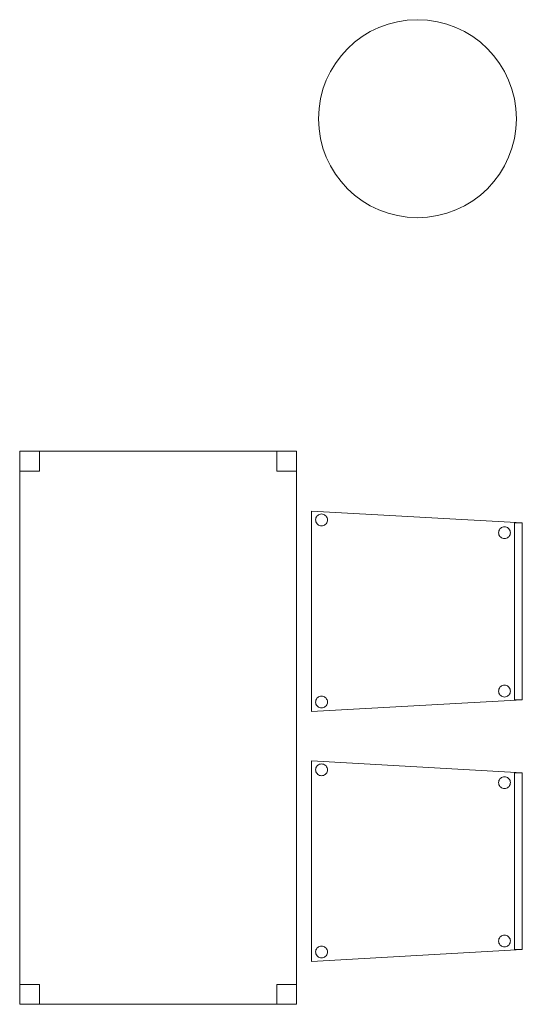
# Model space of a CAD drawing. Header units: metres. Extents: x 391.1 to 427.5, y 12.8 to 28.4.
# Tile 7 of 26: x 400 to 401.3, y 15.6 to 18. Entities that reach past the tile are written whole.
import ezdxf

# ---------------------------------------------------------------- set-up
doc = ezdxf.new("R2010")
doc.units = ezdxf.units.M
for name, color, linetype, lineweight in [('02_MOBILIARIO', 7, 'Continuous', 18), ('A-COLS-____-MCUT', 7, 'Continuous', 18), ('A-COLS-____-OTLN', 7, 'Continuous', 18), ('A-DETL-____-MBND', 7, 'Continuous', 18)]:
    doc.layers.add(name, color=color, linetype=linetype, lineweight=lineweight)

# ---------------------------------------------------------------- blocks, each defined once
blk = doc.blocks.new('Family - Cadira confident_PA-152212-03_CLI_AIRE_P0A')
at = {"layer": 'A-DETL-____-MBND', "color": 253, "true_color": 0xaaaaaa}
for p, q in [((0, 0.5065), (0.5326, 0.4765)), ((0, 0), (0, 0.5065)), ((0.5326, 0.4765), (0, 0.5065)), ((0, 0.5065), (0, 0)), ((0.0176, 0.4971), (0.0199, 0.4982)), ((0.0199, 0.4982), (0.0176, 0.4971)), ((0.0199, 0.4982), (0.0224, 0.4989)), ((0.0224, 0.4989), (0.0199, 0.4982)), ((0.0224, 0.4989), (0.025, 0.4992)), ((0.025, 0.4992), (0.0224, 0.4989)), ((0.025, 0.4992), (0.0276, 0.4989)), ((0.0276, 0.4989), (0.025, 0.4992)), ((0.0276, 0.4989), (0.0301, 0.4983)), ((0.0301, 0.4983), (0.0276, 0.4989)), ((0.0301, 0.4983), (0.0325, 0.4972)), ((0.0325, 0.4972), (0.0301, 0.4983)), ((0.0102, 0.4842), (0.0104, 0.4868)), ((0.0104, 0.4868), (0.0102, 0.4842)), ((0.0104, 0.4816), (0.0102, 0.4842)), ((0.0102, 0.4842), (0.0104, 0.4816)), ((0.0104, 0.4868), (0.011, 0.4893)), ((0.011, 0.4893), (0.0104, 0.4868)), ((0.0111, 0.4791), (0.0104, 0.4816)), ((0.0104, 0.4816), (0.0111, 0.4791)), ((0.011, 0.4893), (0.0121, 0.4916)), ((0.0121, 0.4916), (0.011, 0.4893)), ((0.0122, 0.4767), (0.0111, 0.4791)), ((0.0111, 0.4791), (0.0122, 0.4767)), ((0.0121, 0.4916), (0.0136, 0.4938)), ((0.0136, 0.4938), (0.0121, 0.4916)), ((0.0137, 0.4746), (0.0122, 0.4767)), ((0.0122, 0.4767), (0.0137, 0.4746)), ((0.0136, 0.4938), (0.0154, 0.4956)), ((0.0154, 0.4956), (0.0136, 0.4938)), ((0.0155, 0.4727), (0.0137, 0.4746)), ((0.0137, 0.4746), (0.0155, 0.4727)), ((0.0154, 0.4956), (0.0176, 0.4971)), ((0.0176, 0.4971), (0.0154, 0.4956)), ((0.0177, 0.4713), (0.0155, 0.4727)), ((0.0155, 0.4727), (0.0177, 0.4713)), ((0.0325, 0.4972), (0.0346, 0.4957)), ((0.0346, 0.4957), (0.0325, 0.4972)), ((0.0347, 0.4728), (0.0326, 0.4713)), ((0.0326, 0.4713), (0.0347, 0.4728)), ((0.0346, 0.4957), (0.0365, 0.4939)), ((0.0365, 0.4939), (0.0346, 0.4957)), ((0.0366, 0.4747), (0.0347, 0.4728)), ((0.0347, 0.4728), (0.0366, 0.4747)), ((0.0365, 0.4939), (0.038, 0.4918)), ((0.038, 0.4918), (0.0365, 0.4939)), ((0.0381, 0.4768), (0.0366, 0.4747)), ((0.0366, 0.4747), (0.0381, 0.4768)), ((0.038, 0.4918), (0.0391, 0.4894)), ((0.0391, 0.4894), (0.038, 0.4918)), ((0.0392, 0.4792), (0.0381, 0.4768)), ((0.0381, 0.4768), (0.0392, 0.4792)), ((0.0391, 0.4894), (0.0398, 0.4869)), ((0.0398, 0.4869), (0.0391, 0.4894)), ((0.0398, 0.4817), (0.0392, 0.4792)), ((0.0392, 0.4792), (0.0398, 0.4817)), ((0.0398, 0.4869), (0.04, 0.4843)), ((0.04, 0.4843), (0.0398, 0.4869)), ((0.04, 0.4843), (0.0398, 0.4817)), ((0.0398, 0.4817), (0.04, 0.4843)), ((0.5126, 0.03), (0.5126, 0.4765)), ((0.5126, 0.4765), (0.5326, 0.4765)), ((0.5126, 0.4765), (0.5126, 0.03)), ((0.5326, 0.4765), (0.5126, 0.4765)), ((0.5326, 0.4765), (0.5326, 0.03)), ((0.5326, 0.03), (0.5326, 0.4765)), ((0.5326, 0.4765), (0.5326, 0.03)), ((0.5326, 0.03), (0.5326, 0.4765)), ((0.02, 0.4702), (0.0177, 0.4713)), ((0.0177, 0.4713), (0.02, 0.4702)), ((0.0226, 0.4695), (0.02, 0.4702)), ((0.02, 0.4702), (0.0226, 0.4695)), ((0.0252, 0.4693), (0.0226, 0.4695)), ((0.0226, 0.4695), (0.0252, 0.4693)), ((0.0278, 0.4695), (0.0252, 0.4693)), ((0.0252, 0.4693), (0.0278, 0.4695)), ((0.0303, 0.4702), (0.0278, 0.4695)), ((0.0278, 0.4695), (0.0303, 0.4702)), ((0.0326, 0.4713), (0.0303, 0.4702)), ((0.0303, 0.4702), (0.0326, 0.4713)), ((0.4726, 0.4518), (0.4728, 0.4544)), ((0.4728, 0.4544), (0.4726, 0.4518)), ((0.4728, 0.4492), (0.4726, 0.4518)), ((0.4726, 0.4518), (0.4728, 0.4492)), ((0.4728, 0.4544), (0.4734, 0.4569)), ((0.4734, 0.4569), (0.4728, 0.4544)), ((0.4735, 0.4467), (0.4728, 0.4492)), ((0.4728, 0.4492), (0.4735, 0.4467)), ((0.4734, 0.4569), (0.4745, 0.4593)), ((0.4745, 0.4593), (0.4734, 0.4569)), ((0.4745, 0.4593), (0.476, 0.4614)), ((0.476, 0.4614), (0.4745, 0.4593)), ((0.476, 0.4614), (0.4779, 0.4633)), ((0.4779, 0.4633), (0.476, 0.4614)), ((0.4779, 0.4633), (0.48, 0.4648)), ((0.48, 0.4648), (0.4779, 0.4633)), ((0.48, 0.4648), (0.4823, 0.4659)), ((0.4823, 0.4659), (0.48, 0.4648)), ((0.4823, 0.4659), (0.4848, 0.4666)), ((0.4848, 0.4666), (0.4823, 0.4659)), ((0.4848, 0.4666), (0.4874, 0.4668)), ((0.4874, 0.4668), (0.4848, 0.4666)), ((0.4874, 0.4668), (0.49, 0.4666)), ((0.49, 0.4666), (0.4874, 0.4668)), ((0.49, 0.4666), (0.4926, 0.4659)), ((0.4926, 0.4659), (0.49, 0.4666)), ((0.4926, 0.4659), (0.4949, 0.4648)), ((0.4949, 0.4648), (0.4926, 0.4659)), ((0.4949, 0.4648), (0.4971, 0.4633)), ((0.4971, 0.4633), (0.4949, 0.4648)), ((0.4971, 0.4633), (0.4989, 0.4615)), ((0.4989, 0.4615), (0.4971, 0.4633)), ((0.4989, 0.4615), (0.5004, 0.4594)), ((0.5004, 0.4594), (0.4989, 0.4615)), ((0.5004, 0.4594), (0.5015, 0.457)), ((0.5015, 0.457), (0.5004, 0.4594)), ((0.5015, 0.457), (0.5022, 0.4545)), ((0.5022, 0.4545), (0.5015, 0.457)), ((0.5022, 0.4493), (0.5016, 0.4468)), ((0.5016, 0.4468), (0.5022, 0.4493)), ((0.5022, 0.4545), (0.5024, 0.4519)), ((0.5024, 0.4519), (0.5022, 0.4545)), ((0.5024, 0.4519), (0.5022, 0.4493)), ((0.5022, 0.4493), (0.5024, 0.4519)), ((0.4746, 0.4443), (0.4735, 0.4467)), ((0.4735, 0.4467), (0.4746, 0.4443)), ((0.4761, 0.4422), (0.4746, 0.4443)), ((0.4746, 0.4443), (0.4761, 0.4422)), ((0.478, 0.4404), (0.4761, 0.4422)), ((0.4761, 0.4422), (0.478, 0.4404)), ((0.4801, 0.4389), (0.478, 0.4404)), ((0.478, 0.4404), (0.4801, 0.4389)), ((0.4825, 0.4378), (0.4801, 0.4389)), ((0.4801, 0.4389), (0.4825, 0.4378)), ((0.485, 0.4371), (0.4825, 0.4378)), ((0.4825, 0.4378), (0.485, 0.4371)), ((0.4876, 0.4369), (0.485, 0.4371)), ((0.485, 0.4371), (0.4876, 0.4369)), ((0.4902, 0.4372), (0.4876, 0.4369)), ((0.4876, 0.4369), (0.4902, 0.4372)), ((0.4927, 0.4378), (0.4902, 0.4372)), ((0.4902, 0.4372), (0.4927, 0.4378)), ((0.495, 0.439), (0.4927, 0.4378)), ((0.4927, 0.4378), (0.495, 0.439)), ((0.4972, 0.4405), (0.495, 0.439)), ((0.495, 0.439), (0.4972, 0.4405)), ((0.499, 0.4423), (0.4972, 0.4405)), ((0.4972, 0.4405), (0.499, 0.4423)), ((0.5005, 0.4445), (0.499, 0.4423)), ((0.499, 0.4423), (0.5005, 0.4445)), ((0.5016, 0.4468), (0.5005, 0.4445)), ((0.5005, 0.4445), (0.5016, 0.4468)), ((0.4726, 0.0518), (0.4728, 0.0544)), ((0.4728, 0.0544), (0.4726, 0.0518)), ((0.4728, 0.0492), (0.4726, 0.0518)), ((0.4726, 0.0518), (0.4728, 0.0492)), ((0.4728, 0.0544), (0.4734, 0.0569)), ((0.4734, 0.0569), (0.4728, 0.0544)), ((0.4734, 0.0569), (0.4745, 0.0593)), ((0.4745, 0.0593), (0.4734, 0.0569)), ((0.4745, 0.0593), (0.476, 0.0614)), ((0.476, 0.0614), (0.4745, 0.0593)), ((0.476, 0.0614), (0.4779, 0.0633)), ((0.4779, 0.0633), (0.476, 0.0614)), ((0.4779, 0.0633), (0.48, 0.0648)), ((0.48, 0.0648), (0.4779, 0.0633)), ((0.48, 0.0648), (0.4823, 0.0659)), ((0.4823, 0.0659), (0.48, 0.0648)), ((0.4823, 0.0659), (0.4848, 0.0666)), ((0.4848, 0.0666), (0.4823, 0.0659)), ((0.4848, 0.0666), (0.4874, 0.0668)), ((0.4874, 0.0668), (0.4848, 0.0666)), ((0.4874, 0.0668), (0.49, 0.0666)), ((0.49, 0.0666), (0.4874, 0.0668)), ((0.49, 0.0666), (0.4926, 0.0659)), ((0.4926, 0.0659), (0.49, 0.0666)), ((0.4926, 0.0659), (0.4949, 0.0648)), ((0.4949, 0.0648), (0.4926, 0.0659)), ((0.4949, 0.0648), (0.4971, 0.0633)), ((0.4971, 0.0633), (0.4949, 0.0648)), ((0.4971, 0.0633), (0.4989, 0.0615)), ((0.4989, 0.0615), (0.4971, 0.0633)), ((0.4989, 0.0615), (0.5004, 0.0594)), ((0.5004, 0.0594), (0.4989, 0.0615)), ((0.5004, 0.0594), (0.5015, 0.057)), ((0.5015, 0.057), (0.5004, 0.0594)), ((0.5015, 0.057), (0.5022, 0.0545)), ((0.5022, 0.0545), (0.5015, 0.057)), ((0.5022, 0.0545), (0.5024, 0.0519)), ((0.5024, 0.0519), (0.5022, 0.0545)), ((0.5024, 0.0519), (0.5022, 0.0493)), ((0.5022, 0.0493), (0.5024, 0.0519)), ((0.5326, 0.03), (0, 0)), ((0, 0), (0.5326, 0.03)), ((0.0102, 0.0242), (0.0104, 0.0268)), ((0.0104, 0.0268), (0.0102, 0.0242)), ((0.0104, 0.0268), (0.011, 0.0293)), ((0.011, 0.0293), (0.0104, 0.0268)), ((0.011, 0.0293), (0.0121, 0.0316)), ((0.0121, 0.0316), (0.011, 0.0293)), ((0.0121, 0.0316), (0.0136, 0.0338)), ((0.0136, 0.0338), (0.0121, 0.0316)), ((0.0136, 0.0338), (0.0154, 0.0356)), ((0.0154, 0.0356), (0.0136, 0.0338)), ((0.0154, 0.0356), (0.0176, 0.0371)), ((0.0176, 0.0371), (0.0154, 0.0356)), ((0.0176, 0.0371), (0.0199, 0.0382)), ((0.0199, 0.0382), (0.0176, 0.0371)), ((0.0199, 0.0382), (0.0224, 0.0389)), ((0.0224, 0.0389), (0.0199, 0.0382)), ((0.0224, 0.0389), (0.025, 0.0392)), ((0.025, 0.0392), (0.0224, 0.0389)), ((0.025, 0.0392), (0.0276, 0.0389)), ((0.0276, 0.0389), (0.025, 0.0392)), ((0.0276, 0.0389), (0.0301, 0.0383)), ((0.0301, 0.0383), (0.0276, 0.0389)), ((0.0301, 0.0383), (0.0325, 0.0372)), ((0.0325, 0.0372), (0.0301, 0.0383)), ((0.0325, 0.0372), (0.0346, 0.0357)), ((0.0346, 0.0357), (0.0325, 0.0372)), ((0.0346, 0.0357), (0.0365, 0.0339)), ((0.0365, 0.0339), (0.0346, 0.0357)), ((0.0365, 0.0339), (0.038, 0.0318)), ((0.038, 0.0318), (0.0365, 0.0339)), ((0.038, 0.0318), (0.0391, 0.0294)), ((0.0391, 0.0294), (0.038, 0.0318)), ((0.0391, 0.0294), (0.0398, 0.0269)), ((0.0398, 0.0269), (0.0391, 0.0294)), ((0.0398, 0.0269), (0.04, 0.0243)), ((0.04, 0.0243), (0.0398, 0.0269)), ((0.4735, 0.0467), (0.4728, 0.0492)), ((0.4728, 0.0492), (0.4735, 0.0467)), ((0.4746, 0.0443), (0.4735, 0.0467)), ((0.4735, 0.0467), (0.4746, 0.0443)), ((0.4761, 0.0422), (0.4746, 0.0443)), ((0.4746, 0.0443), (0.4761, 0.0422)), ((0.478, 0.0404), (0.4761, 0.0422)), ((0.4761, 0.0422), (0.478, 0.0404)), ((0.4801, 0.0389), (0.478, 0.0404)), ((0.478, 0.0404), (0.4801, 0.0389)), ((0.4825, 0.0378), (0.4801, 0.0389)), ((0.4801, 0.0389), (0.4825, 0.0378)), ((0.485, 0.0371), (0.4825, 0.0378)), ((0.4825, 0.0378), (0.485, 0.0371)), ((0.4876, 0.0369), (0.485, 0.0371)), ((0.485, 0.0371), (0.4876, 0.0369)), ((0.4902, 0.0372), (0.4876, 0.0369)), ((0.4876, 0.0369), (0.4902, 0.0372)), ((0.4927, 0.0378), (0.4902, 0.0372)), ((0.4902, 0.0372), (0.4927, 0.0378)), ((0.495, 0.039), (0.4927, 0.0378)), ((0.4927, 0.0378), (0.495, 0.039)), ((0.4972, 0.0405), (0.495, 0.039)), ((0.495, 0.039), (0.4972, 0.0405)), ((0.499, 0.0423), (0.4972, 0.0405)), ((0.4972, 0.0405), (0.499, 0.0423)), ((0.5005, 0.0445), (0.499, 0.0423)), ((0.499, 0.0423), (0.5005, 0.0445)), ((0.5016, 0.0468), (0.5005, 0.0445)), ((0.5005, 0.0445), (0.5016, 0.0468)), ((0.5022, 0.0493), (0.5016, 0.0468)), ((0.5016, 0.0468), (0.5022, 0.0493)), ((0.5326, 0.03), (0.5126, 0.03)), ((0.5126, 0.03), (0.5326, 0.03)), ((0.0104, 0.0216), (0.0102, 0.0242)), ((0.0102, 0.0242), (0.0104, 0.0216)), ((0.0111, 0.0191), (0.0104, 0.0216)), ((0.0104, 0.0216), (0.0111, 0.0191)), ((0.0122, 0.0167), (0.0111, 0.0191)), ((0.0111, 0.0191), (0.0122, 0.0167)), ((0.0137, 0.0146), (0.0122, 0.0167)), ((0.0122, 0.0167), (0.0137, 0.0146)), ((0.0155, 0.0127), (0.0137, 0.0146)), ((0.0137, 0.0146), (0.0155, 0.0127)), ((0.0177, 0.0113), (0.0155, 0.0127)), ((0.0155, 0.0127), (0.0177, 0.0113)), ((0.02, 0.0102), (0.0177, 0.0113)), ((0.0177, 0.0113), (0.02, 0.0102)), ((0.0226, 0.0095), (0.02, 0.0102)), ((0.02, 0.0102), (0.0226, 0.0095)), ((0.0252, 0.0093), (0.0226, 0.0095)), ((0.0226, 0.0095), (0.0252, 0.0093)), ((0.0278, 0.0095), (0.0252, 0.0093)), ((0.0252, 0.0093), (0.0278, 0.0095)), ((0.0303, 0.0102), (0.0278, 0.0095)), ((0.0278, 0.0095), (0.0303, 0.0102)), ((0.0326, 0.0113), (0.0303, 0.0102)), ((0.0303, 0.0102), (0.0326, 0.0113)), ((0.0347, 0.0128), (0.0326, 0.0113)), ((0.0326, 0.0113), (0.0347, 0.0128)), ((0.0366, 0.0147), (0.0347, 0.0128)), ((0.0347, 0.0128), (0.0366, 0.0147)), ((0.0381, 0.0168), (0.0366, 0.0147)), ((0.0366, 0.0147), (0.0381, 0.0168)), ((0.0392, 0.0192), (0.0381, 0.0168)), ((0.0381, 0.0168), (0.0392, 0.0192)), ((0.0398, 0.0217), (0.0392, 0.0192)), ((0.0392, 0.0192), (0.0398, 0.0217)), ((0.04, 0.0243), (0.0398, 0.0217)), ((0.0398, 0.0217), (0.04, 0.0243))]:
    blk.add_line(p, q, dxfattribs=at)
blk = doc.blocks.new('Family - Cadira confident_PA-152396-03_CLI_AIRE_P0A')
at = {"layer": 'A-DETL-____-MBND', "color": 253, "true_color": 0xaaaaaa}
for p, q in [((0, 0.5065), (0.5326, 0.4765)), ((0, 0), (0, 0.5065)), ((0.5326, 0.4765), (0, 0.5065)), ((0, 0.5065), (0, 0)), ((0.0176, 0.4971), (0.0199, 0.4982)), ((0.0199, 0.4982), (0.0176, 0.4971)), ((0.0199, 0.4982), (0.0224, 0.4989)), ((0.0224, 0.4989), (0.0199, 0.4982)), ((0.0224, 0.4989), (0.025, 0.4992)), ((0.025, 0.4992), (0.0224, 0.4989)), ((0.025, 0.4992), (0.0276, 0.4989)), ((0.0276, 0.4989), (0.025, 0.4992)), ((0.0276, 0.4989), (0.0301, 0.4983)), ((0.0301, 0.4983), (0.0276, 0.4989)), ((0.0301, 0.4983), (0.0325, 0.4972)), ((0.0325, 0.4972), (0.0301, 0.4983)), ((0.0102, 0.4842), (0.0104, 0.4868)), ((0.0104, 0.4868), (0.0102, 0.4842)), ((0.0104, 0.4816), (0.0102, 0.4842)), ((0.0102, 0.4842), (0.0104, 0.4816)), ((0.0104, 0.4868), (0.011, 0.4893)), ((0.011, 0.4893), (0.0104, 0.4868)), ((0.0111, 0.4791), (0.0104, 0.4816)), ((0.0104, 0.4816), (0.0111, 0.4791)), ((0.011, 0.4893), (0.0121, 0.4916)), ((0.0121, 0.4916), (0.011, 0.4893)), ((0.0122, 0.4767), (0.0111, 0.4791)), ((0.0111, 0.4791), (0.0122, 0.4767)), ((0.0121, 0.4916), (0.0136, 0.4938)), ((0.0136, 0.4938), (0.0121, 0.4916)), ((0.0137, 0.4746), (0.0122, 0.4767)), ((0.0122, 0.4767), (0.0137, 0.4746)), ((0.0136, 0.4938), (0.0154, 0.4956)), ((0.0154, 0.4956), (0.0136, 0.4938)), ((0.0155, 0.4727), (0.0137, 0.4746)), ((0.0137, 0.4746), (0.0155, 0.4727)), ((0.0154, 0.4956), (0.0176, 0.4971)), ((0.0176, 0.4971), (0.0154, 0.4956)), ((0.0177, 0.4713), (0.0155, 0.4727)), ((0.0155, 0.4727), (0.0177, 0.4713)), ((0.0325, 0.4972), (0.0346, 0.4957)), ((0.0346, 0.4957), (0.0325, 0.4972)), ((0.0347, 0.4728), (0.0326, 0.4713)), ((0.0326, 0.4713), (0.0347, 0.4728)), ((0.0346, 0.4957), (0.0365, 0.4939)), ((0.0365, 0.4939), (0.0346, 0.4957)), ((0.0366, 0.4747), (0.0347, 0.4728)), ((0.0347, 0.4728), (0.0366, 0.4747)), ((0.0365, 0.4939), (0.038, 0.4918)), ((0.038, 0.4918), (0.0365, 0.4939)), ((0.0381, 0.4768), (0.0366, 0.4747)), ((0.0366, 0.4747), (0.0381, 0.4768)), ((0.038, 0.4918), (0.0391, 0.4894)), ((0.0391, 0.4894), (0.038, 0.4918)), ((0.0392, 0.4792), (0.0381, 0.4768)), ((0.0381, 0.4768), (0.0392, 0.4792)), ((0.0391, 0.4894), (0.0398, 0.4869)), ((0.0398, 0.4869), (0.0391, 0.4894)), ((0.0398, 0.4817), (0.0392, 0.4792)), ((0.0392, 0.4792), (0.0398, 0.4817)), ((0.0398, 0.4869), (0.04, 0.4843)), ((0.04, 0.4843), (0.0398, 0.4869)), ((0.04, 0.4843), (0.0398, 0.4817)), ((0.0398, 0.4817), (0.04, 0.4843)), ((0.5126, 0.03), (0.5126, 0.4765)), ((0.5126, 0.4765), (0.5326, 0.4765)), ((0.5126, 0.4765), (0.5126, 0.03)), ((0.5326, 0.4765), (0.5126, 0.4765)), ((0.5326, 0.4765), (0.5326, 0.03)), ((0.5326, 0.03), (0.5326, 0.4765)), ((0.5326, 0.4765), (0.5326, 0.03)), ((0.5326, 0.03), (0.5326, 0.4765)), ((0.02, 0.4702), (0.0177, 0.4713)), ((0.0177, 0.4713), (0.02, 0.4702)), ((0.0226, 0.4695), (0.02, 0.4702)), ((0.02, 0.4702), (0.0226, 0.4695)), ((0.0252, 0.4693), (0.0226, 0.4695)), ((0.0226, 0.4695), (0.0252, 0.4693)), ((0.0278, 0.4695), (0.0252, 0.4693)), ((0.0252, 0.4693), (0.0278, 0.4695)), ((0.0303, 0.4702), (0.0278, 0.4695)), ((0.0278, 0.4695), (0.0303, 0.4702)), ((0.0326, 0.4713), (0.0303, 0.4702)), ((0.0303, 0.4702), (0.0326, 0.4713)), ((0.4726, 0.4518), (0.4728, 0.4544)), ((0.4728, 0.4544), (0.4726, 0.4518)), ((0.4728, 0.4492), (0.4726, 0.4518)), ((0.4726, 0.4518), (0.4728, 0.4492)), ((0.4728, 0.4544), (0.4734, 0.4569)), ((0.4734, 0.4569), (0.4728, 0.4544)), ((0.4735, 0.4467), (0.4728, 0.4492)), ((0.4728, 0.4492), (0.4735, 0.4467)), ((0.4734, 0.4569), (0.4745, 0.4593)), ((0.4745, 0.4593), (0.4734, 0.4569)), ((0.4745, 0.4593), (0.476, 0.4614)), ((0.476, 0.4614), (0.4745, 0.4593)), ((0.476, 0.4614), (0.4779, 0.4633)), ((0.4779, 0.4633), (0.476, 0.4614)), ((0.4779, 0.4633), (0.48, 0.4648)), ((0.48, 0.4648), (0.4779, 0.4633)), ((0.48, 0.4648), (0.4823, 0.4659)), ((0.4823, 0.4659), (0.48, 0.4648)), ((0.4823, 0.4659), (0.4848, 0.4666)), ((0.4848, 0.4666), (0.4823, 0.4659)), ((0.4848, 0.4666), (0.4874, 0.4668)), ((0.4874, 0.4668), (0.4848, 0.4666)), ((0.4874, 0.4668), (0.49, 0.4666)), ((0.49, 0.4666), (0.4874, 0.4668)), ((0.49, 0.4666), (0.4926, 0.4659)), ((0.4926, 0.4659), (0.49, 0.4666)), ((0.4926, 0.4659), (0.4949, 0.4648)), ((0.4949, 0.4648), (0.4926, 0.4659)), ((0.4949, 0.4648), (0.4971, 0.4633)), ((0.4971, 0.4633), (0.4949, 0.4648)), ((0.4971, 0.4633), (0.4989, 0.4615)), ((0.4989, 0.4615), (0.4971, 0.4633)), ((0.4989, 0.4615), (0.5004, 0.4594)), ((0.5004, 0.4594), (0.4989, 0.4615)), ((0.5004, 0.4594), (0.5015, 0.457)), ((0.5015, 0.457), (0.5004, 0.4594)), ((0.5015, 0.457), (0.5022, 0.4545)), ((0.5022, 0.4545), (0.5015, 0.457)), ((0.5022, 0.4493), (0.5016, 0.4468)), ((0.5016, 0.4468), (0.5022, 0.4493)), ((0.5022, 0.4545), (0.5024, 0.4519)), ((0.5024, 0.4519), (0.5022, 0.4545)), ((0.5024, 0.4519), (0.5022, 0.4493)), ((0.5022, 0.4493), (0.5024, 0.4519)), ((0.4746, 0.4443), (0.4735, 0.4467)), ((0.4735, 0.4467), (0.4746, 0.4443)), ((0.4761, 0.4422), (0.4746, 0.4443)), ((0.4746, 0.4443), (0.4761, 0.4422)), ((0.478, 0.4404), (0.4761, 0.4422)), ((0.4761, 0.4422), (0.478, 0.4404)), ((0.4801, 0.4389), (0.478, 0.4404)), ((0.478, 0.4404), (0.4801, 0.4389)), ((0.4825, 0.4378), (0.4801, 0.4389)), ((0.4801, 0.4389), (0.4825, 0.4378)), ((0.485, 0.4371), (0.4825, 0.4378)), ((0.4825, 0.4378), (0.485, 0.4371)), ((0.4876, 0.4369), (0.485, 0.4371)), ((0.485, 0.4371), (0.4876, 0.4369)), ((0.4902, 0.4372), (0.4876, 0.4369)), ((0.4876, 0.4369), (0.4902, 0.4372)), ((0.4927, 0.4378), (0.4902, 0.4372)), ((0.4902, 0.4372), (0.4927, 0.4378)), ((0.495, 0.439), (0.4927, 0.4378)), ((0.4927, 0.4378), (0.495, 0.439)), ((0.4972, 0.4405), (0.495, 0.439)), ((0.495, 0.439), (0.4972, 0.4405)), ((0.499, 0.4423), (0.4972, 0.4405)), ((0.4972, 0.4405), (0.499, 0.4423)), ((0.5005, 0.4445), (0.499, 0.4423)), ((0.499, 0.4423), (0.5005, 0.4445)), ((0.5016, 0.4468), (0.5005, 0.4445)), ((0.5005, 0.4445), (0.5016, 0.4468)), ((0.4726, 0.0518), (0.4728, 0.0544)), ((0.4728, 0.0544), (0.4726, 0.0518)), ((0.4728, 0.0492), (0.4726, 0.0518)), ((0.4726, 0.0518), (0.4728, 0.0492)), ((0.4728, 0.0544), (0.4734, 0.0569)), ((0.4734, 0.0569), (0.4728, 0.0544)), ((0.4734, 0.0569), (0.4745, 0.0593)), ((0.4745, 0.0593), (0.4734, 0.0569)), ((0.4745, 0.0593), (0.476, 0.0614)), ((0.476, 0.0614), (0.4745, 0.0593)), ((0.476, 0.0614), (0.4779, 0.0633)), ((0.4779, 0.0633), (0.476, 0.0614)), ((0.4779, 0.0633), (0.48, 0.0648)), ((0.48, 0.0648), (0.4779, 0.0633)), ((0.48, 0.0648), (0.4823, 0.0659)), ((0.4823, 0.0659), (0.48, 0.0648)), ((0.4823, 0.0659), (0.4848, 0.0666)), ((0.4848, 0.0666), (0.4823, 0.0659)), ((0.4848, 0.0666), (0.4874, 0.0668)), ((0.4874, 0.0668), (0.4848, 0.0666)), ((0.4874, 0.0668), (0.49, 0.0666)), ((0.49, 0.0666), (0.4874, 0.0668)), ((0.49, 0.0666), (0.4926, 0.0659)), ((0.4926, 0.0659), (0.49, 0.0666)), ((0.4926, 0.0659), (0.4949, 0.0648)), ((0.4949, 0.0648), (0.4926, 0.0659)), ((0.4949, 0.0648), (0.4971, 0.0633)), ((0.4971, 0.0633), (0.4949, 0.0648)), ((0.4971, 0.0633), (0.4989, 0.0615)), ((0.4989, 0.0615), (0.4971, 0.0633)), ((0.4989, 0.0615), (0.5004, 0.0594)), ((0.5004, 0.0594), (0.4989, 0.0615)), ((0.5004, 0.0594), (0.5015, 0.057)), ((0.5015, 0.057), (0.5004, 0.0594)), ((0.5015, 0.057), (0.5022, 0.0545)), ((0.5022, 0.0545), (0.5015, 0.057)), ((0.5022, 0.0545), (0.5024, 0.0519)), ((0.5024, 0.0519), (0.5022, 0.0545)), ((0.5024, 0.0519), (0.5022, 0.0493)), ((0.5022, 0.0493), (0.5024, 0.0519)), ((0.5326, 0.03), (0, 0)), ((0, 0), (0.5326, 0.03)), ((0.0102, 0.0242), (0.0104, 0.0268)), ((0.0104, 0.0268), (0.0102, 0.0242)), ((0.0104, 0.0268), (0.011, 0.0293)), ((0.011, 0.0293), (0.0104, 0.0268)), ((0.011, 0.0293), (0.0121, 0.0316)), ((0.0121, 0.0316), (0.011, 0.0293)), ((0.0121, 0.0316), (0.0136, 0.0338)), ((0.0136, 0.0338), (0.0121, 0.0316)), ((0.0136, 0.0338), (0.0154, 0.0356)), ((0.0154, 0.0356), (0.0136, 0.0338)), ((0.0154, 0.0356), (0.0176, 0.0371)), ((0.0176, 0.0371), (0.0154, 0.0356)), ((0.0176, 0.0371), (0.0199, 0.0382)), ((0.0199, 0.0382), (0.0176, 0.0371)), ((0.0199, 0.0382), (0.0224, 0.0389)), ((0.0224, 0.0389), (0.0199, 0.0382)), ((0.0224, 0.0389), (0.025, 0.0392)), ((0.025, 0.0392), (0.0224, 0.0389)), ((0.025, 0.0392), (0.0276, 0.0389)), ((0.0276, 0.0389), (0.025, 0.0392)), ((0.0276, 0.0389), (0.0301, 0.0383)), ((0.0301, 0.0383), (0.0276, 0.0389)), ((0.0301, 0.0383), (0.0325, 0.0372)), ((0.0325, 0.0372), (0.0301, 0.0383)), ((0.0325, 0.0372), (0.0346, 0.0357)), ((0.0346, 0.0357), (0.0325, 0.0372)), ((0.0346, 0.0357), (0.0365, 0.0339)), ((0.0365, 0.0339), (0.0346, 0.0357)), ((0.0365, 0.0339), (0.038, 0.0318)), ((0.038, 0.0318), (0.0365, 0.0339)), ((0.038, 0.0318), (0.0391, 0.0294)), ((0.0391, 0.0294), (0.038, 0.0318)), ((0.0391, 0.0294), (0.0398, 0.0269)), ((0.0398, 0.0269), (0.0391, 0.0294)), ((0.0398, 0.0269), (0.04, 0.0243)), ((0.04, 0.0243), (0.0398, 0.0269)), ((0.4735, 0.0467), (0.4728, 0.0492)), ((0.4728, 0.0492), (0.4735, 0.0467)), ((0.4746, 0.0443), (0.4735, 0.0467)), ((0.4735, 0.0467), (0.4746, 0.0443)), ((0.4761, 0.0422), (0.4746, 0.0443)), ((0.4746, 0.0443), (0.4761, 0.0422)), ((0.478, 0.0404), (0.4761, 0.0422)), ((0.4761, 0.0422), (0.478, 0.0404)), ((0.4801, 0.0389), (0.478, 0.0404)), ((0.478, 0.0404), (0.4801, 0.0389)), ((0.4825, 0.0378), (0.4801, 0.0389)), ((0.4801, 0.0389), (0.4825, 0.0378)), ((0.485, 0.0371), (0.4825, 0.0378)), ((0.4825, 0.0378), (0.485, 0.0371)), ((0.4876, 0.0369), (0.485, 0.0371)), ((0.485, 0.0371), (0.4876, 0.0369)), ((0.4902, 0.0372), (0.4876, 0.0369)), ((0.4876, 0.0369), (0.4902, 0.0372)), ((0.4927, 0.0378), (0.4902, 0.0372)), ((0.4902, 0.0372), (0.4927, 0.0378)), ((0.495, 0.039), (0.4927, 0.0378)), ((0.4927, 0.0378), (0.495, 0.039)), ((0.4972, 0.0405), (0.495, 0.039)), ((0.495, 0.039), (0.4972, 0.0405)), ((0.499, 0.0423), (0.4972, 0.0405)), ((0.4972, 0.0405), (0.499, 0.0423)), ((0.5005, 0.0445), (0.499, 0.0423)), ((0.499, 0.0423), (0.5005, 0.0445)), ((0.5016, 0.0468), (0.5005, 0.0445)), ((0.5005, 0.0445), (0.5016, 0.0468)), ((0.5022, 0.0493), (0.5016, 0.0468)), ((0.5016, 0.0468), (0.5022, 0.0493)), ((0.5326, 0.03), (0.5126, 0.03)), ((0.5126, 0.03), (0.5326, 0.03)), ((0.0104, 0.0216), (0.0102, 0.0242)), ((0.0102, 0.0242), (0.0104, 0.0216)), ((0.0111, 0.0191), (0.0104, 0.0216)), ((0.0104, 0.0216), (0.0111, 0.0191)), ((0.0122, 0.0167), (0.0111, 0.0191)), ((0.0111, 0.0191), (0.0122, 0.0167)), ((0.0137, 0.0146), (0.0122, 0.0167)), ((0.0122, 0.0167), (0.0137, 0.0146)), ((0.0155, 0.0127), (0.0137, 0.0146)), ((0.0137, 0.0146), (0.0155, 0.0127)), ((0.0177, 0.0113), (0.0155, 0.0127)), ((0.0155, 0.0127), (0.0177, 0.0113)), ((0.02, 0.0102), (0.0177, 0.0113)), ((0.0177, 0.0113), (0.02, 0.0102)), ((0.0226, 0.0095), (0.02, 0.0102)), ((0.02, 0.0102), (0.0226, 0.0095)), ((0.0252, 0.0093), (0.0226, 0.0095)), ((0.0226, 0.0095), (0.0252, 0.0093)), ((0.0278, 0.0095), (0.0252, 0.0093)), ((0.0252, 0.0093), (0.0278, 0.0095)), ((0.0303, 0.0102), (0.0278, 0.0095)), ((0.0278, 0.0095), (0.0303, 0.0102)), ((0.0326, 0.0113), (0.0303, 0.0102)), ((0.0303, 0.0102), (0.0326, 0.0113)), ((0.0347, 0.0128), (0.0326, 0.0113)), ((0.0326, 0.0113), (0.0347, 0.0128)), ((0.0366, 0.0147), (0.0347, 0.0128)), ((0.0347, 0.0128), (0.0366, 0.0147)), ((0.0381, 0.0168), (0.0366, 0.0147)), ((0.0366, 0.0147), (0.0381, 0.0168)), ((0.0392, 0.0192), (0.0381, 0.0168)), ((0.0381, 0.0168), (0.0392, 0.0192)), ((0.0398, 0.0217), (0.0392, 0.0192)), ((0.0392, 0.0192), (0.0398, 0.0217)), ((0.04, 0.0243), (0.0398, 0.0217)), ((0.0398, 0.0217), (0.04, 0.0243))]:
    blk.add_line(p, q, dxfattribs=at)
blk = doc.blocks.new('Family - Pilar PA-152520-03_CLI_AIRE_P0A')
at = {"layer": 'A-COLS-____-MCUT', "color": 253, "true_color": 0xaaaaaa}
for start, end in [(360, 180), (180, 360)]:
    blk.add_arc((0.25, 0.25), 0.25, start, end, dxfattribs=at)
at = {"layer": 'A-COLS-____-OTLN', "color": 253, "true_color": 0xaaaaaa}
for start, end in [(360, 180), (180, 360)]:
    blk.add_arc((0.25, 0.25), 0.25, start, end, dxfattribs=at)
blk = doc.blocks.new('Family - Taula 140X80_PA-152631-03_CLI_AIRE_P0A')
at = {"layer": 'A-DETL-____-MBND', "color": 253, "true_color": 0xaaaaaa}
for p, q in [((0, 1.3969), (0.7, 1.3969)), ((0, 0), (0, 1.3969)), ((0.7, 1.3969), (0, 1.3969)), ((0, 1.3969), (0, 0)), ((0, 1.3969), (0.05, 1.3969)), ((0, 1.3469), (0, 1.3969)), ((0.05, 1.3969), (0, 1.3969)), ((0, 1.3969), (0, 1.3469)), ((0.05, 1.3969), (0.05, 1.3469)), ((0.05, 1.3469), (0.05, 1.3969)), ((0.65, 1.3969), (0.7, 1.3969)), ((0.65, 1.3469), (0.65, 1.3969)), ((0.7, 1.3969), (0.65, 1.3969)), ((0.65, 1.3969), (0.65, 1.3469)), ((0.7, 1.3969), (0.7, 1.3469)), ((0.7, 1.3469), (0.7, 1.3969)), ((0.7, 1.3969), (0.7, 0)), ((0.7, 0), (0.7, 1.3969)), ((0.05, 1.3469), (0, 1.3469)), ((0, 1.3469), (0.05, 1.3469)), ((0.7, 1.3469), (0.65, 1.3469)), ((0.65, 1.3469), (0.7, 1.3469)), ((0, 0.05), (0.05, 0.05)), ((0, 0), (0, 0.05)), ((0.05, 0.05), (0, 0.05)), ((0, 0.05), (0, 0)), ((0.05, 0.05), (0.05, 0)), ((0.05, 0), (0.05, 0.05)), ((0.65, 0.05), (0.7, 0.05)), ((0.65, 0), (0.65, 0.05)), ((0.7, 0.05), (0.65, 0.05)), ((0.65, 0.05), (0.65, 0)), ((0.7, 0.05), (0.7, 0)), ((0.7, 0), (0.7, 0.05)), ((0.7, 0), (0, 0)), ((0, 0), (0.7, 0)), ((0.05, 0), (0, 0)), ((0, 0), (0.05, 0)), ((0.7, 0), (0.65, 0)), ((0.65, 0), (0.7, 0))]:
    blk.add_line(p, q, dxfattribs=at)
blk = doc.blocks.new('LONDR55-XX_ZZ-ARQ-CAA-M3D-Londres55_ifc-1-03_CLI_AIRE_P0A')
at = {"layer": '02_MOBILIARIO', "color": 253, "lineweight": 18, "true_color": 0xaaaaaa}
for name, p in [('Family - Taula 140X80_PA-152631-03_CLI_AIRE_P0A', (399.9819, 15.5626)), ('Family - Cadira confident_PA-152396-03_CLI_AIRE_P0A', (400.7197, 16.3019)), ('Family - Cadira confident_PA-152212-03_CLI_AIRE_P0A', (400.7197, 15.6707))]:
    blk.add_blockref(name, p, dxfattribs=at)
at = {"layer": 'A-COLS-____-OTLN', "color": 253, "lineweight": 18, "true_color": 0xaaaaaa}
blk.add_blockref('Family - Pilar PA-152520-03_CLI_AIRE_P0A', (400.7372, 17.5495), dxfattribs=at)

msp = doc.modelspace()

# ---------------------------------------------------------------- block references
at = {"lineweight": 5}
msp.add_blockref('LONDR55-XX_ZZ-ARQ-CAA-M3D-Londres55_ifc-1-03_CLI_AIRE_P0A', (0, 0), dxfattribs=at)

doc.saveas('drawing.dxf')
